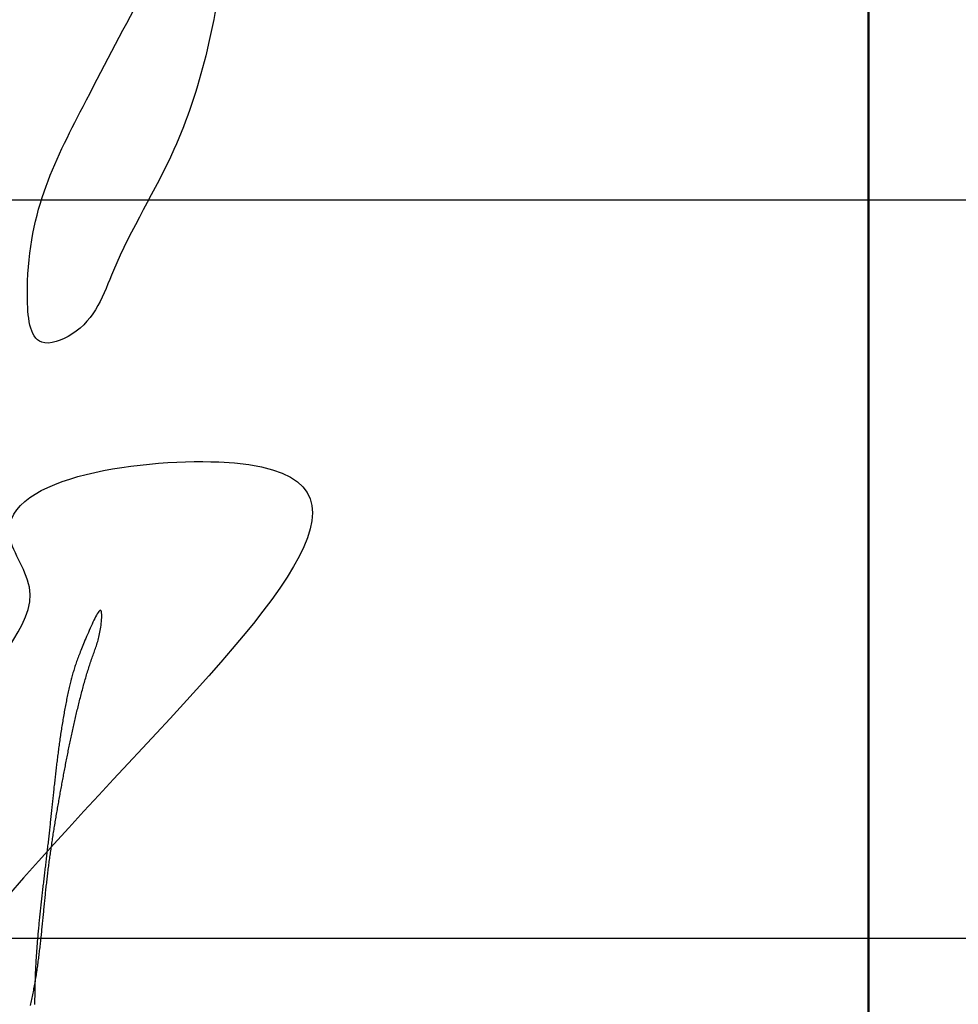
# Model space of a CAD drawing. Header units: millimetres. Extents: x 523431 to 527346, y -48565 to -47721.
# Tile 175 of 217: x 525931.55 to 525937.9, y -47993.19 to -47986.52. Entities that reach past the tile are written whole.
import ezdxf

# ---------------------------------------------------------------- set-up
doc = ezdxf.new("R2010")
doc.units = ezdxf.units.MM
doc.layers.add('LIN_Основная сплошная', color=50, linetype='Continuous', lineweight=50)
doc.layers.add('ПОДПИСЬ', color=7, linetype='Continuous')

# ---------------------------------------------------------------- blocks, each defined once
blk = doc.blocks.new('A$C0BD840A7')
at = {"color": 5, "start_tangent": (-0.576065, 0.817404), "end_tangent": (1, 0)}
blk.add_spline([(6.7322, 5.9997), (6.9638, 6.7648), (6.8311, 7.132), (8.2398, 7.6625), (5.225, 1.9005), (6.0172, 0.1088), (10.0616, 1.2755)], degree=3, dxfattribs=at)
blk = doc.blocks.new('Сизякова М.А.')
at = {"color": 0, "linetype": 'ByBlock', "lineweight": -2, "ltscale": 0.5}
blk.add_spline([(16.634, 4.205), (17.025, 4.474), (17.187, 4.447), (16.863, 3.814), (15.906, 2.547), (15.231, 1.428), (15.164, 1.361), (15.137, 1.361), (15.204, 1.55), (16.162, 2.21), (16.404, 2.237), (16.512, 2.008), (16.527, 0.808), (15.859, -1.757), (15.039, -3.395), (14.478, -4.257), (14.069, -4.365), (13.875, -3.74), (14.629, -1.175), (15.427, 0.334), (16.118, 1.412), (17.584, 2.727), (18.922, 3.287), (20.474, 3.115), (21.251, 3.201), (22.761, 4.171), (27.98, 6.09)], degree=3, dxfattribs=at)

msp = doc.modelspace()

# ---------------------------------------------------------------- linework, layer by layer
for p, q in [((525947.2903, -47987.7462), (525882.2903, -47987.7462)), ((525947.2903, -47992.7462), (525882.2903, -47992.7462))]:
    msp.add_line(p, q)
at = {"color": 174}
for p, q in [((525932.0598, -47990.5663), (525932.0538, -47990.5778)), ((525932.0655, -47990.5558), (525932.0598, -47990.5663)), ((525932.0709, -47990.5465), (525932.0655, -47990.5558)), ((525932.0761, -47990.5385), (525932.0709, -47990.5465)), ((525932.0809, -47990.532), (525932.0761, -47990.5385)), ((525932.0852, -47990.5271), (525932.0809, -47990.532)), ((525932.0891, -47990.5241), (525932.0852, -47990.5271)), ((525932.0925, -47990.5231), (525932.0891, -47990.5241)), ((525932.0954, -47990.5242), (525932.0925, -47990.5231)), ((525932.0976, -47990.5276), (525932.0954, -47990.5242)), ((525932.0993, -47990.5333), (525932.0976, -47990.5276)), ((525932.1003, -47990.5411), (525932.0993, -47990.5333)), ((525932.0999, -47990.5857), (525932.1006, -47990.5732)), ((525932.1009, -47990.5505), (525932.1003, -47990.5411)), ((525932.1006, -47990.5732), (525932.1009, -47990.5613)), ((525932.1009, -47990.5613), (525932.1009, -47990.5505)), ((525932.0289, -47990.6308), (525932.0226, -47990.645)), ((525932.0352, -47990.6168), (525932.0289, -47990.6308)), ((525932.0415, -47990.6033), (525932.0352, -47990.6168)), ((525932.0477, -47990.5902), (525932.0415, -47990.6033)), ((525932.0538, -47990.5778), (525932.0477, -47990.5902)), ((525932.0928, -47990.6488), (525932.0946, -47990.6368)), ((525932.0946, -47990.6368), (525932.0962, -47990.6244)), ((525932.0962, -47990.6244), (525932.0977, -47990.6117)), ((525932.0977, -47990.6117), (525932.0989, -47990.5987)), ((525932.0989, -47990.5987), (525932.0999, -47990.5857)), ((525931.9986, -47990.7006), (525931.9931, -47990.7136)), ((525932.0043, -47990.6872), (525931.9986, -47990.7006)), ((525932.0103, -47990.6733), (525932.0043, -47990.6872)), ((525932.0164, -47990.6592), (525932.0103, -47990.6733)), ((525932.0226, -47990.645), (525932.0164, -47990.6592)), ((525932.0791, -47990.7146), (525932.0817, -47990.7043)), ((525932.0817, -47990.7043), (525932.0842, -47990.6937)), ((525932.0842, -47990.6937), (525932.0865, -47990.6829)), ((525932.0865, -47990.6829), (525932.0888, -47990.6718)), ((525932.0888, -47990.6718), (525932.0909, -47990.6605)), ((525932.0909, -47990.6605), (525932.0928, -47990.6488)), ((525931.9684, -47990.7729), (525931.964, -47990.7837)), ((525931.9729, -47990.7617), (525931.9684, -47990.7729)), ((525931.9777, -47990.7503), (525931.9729, -47990.7617)), ((525931.9826, -47990.7384), (525931.9777, -47990.7503)), ((525931.9877, -47990.7262), (525931.9826, -47990.7384)), ((525931.9931, -47990.7136), (525931.9877, -47990.7262)), ((525932.0584, -47990.7819), (525932.0616, -47990.7727)), ((525932.0616, -47990.7727), (525932.0647, -47990.7634)), ((525932.0647, -47990.7634), (525932.0677, -47990.7539)), ((525932.0677, -47990.7539), (525932.0707, -47990.7443)), ((525932.0707, -47990.7443), (525932.0736, -47990.7346)), ((525932.0736, -47990.7346), (525932.0764, -47990.7247)), ((525932.0764, -47990.7247), (525932.0791, -47990.7146)), ((525931.9444, -47990.8337), (525931.9409, -47990.8431)), ((525931.948, -47990.8242), (525931.9444, -47990.8337)), ((525931.9518, -47990.8144), (525931.948, -47990.8242)), ((525931.9557, -47990.8045), (525931.9518, -47990.8144)), ((525931.9598, -47990.7942), (525931.9557, -47990.8045)), ((525931.964, -47990.7837), (525931.9598, -47990.7942)), ((525932.0357, -47990.8455), (525932.0389, -47990.8364)), ((525932.0389, -47990.8364), (525932.0422, -47990.8274)), ((525932.0422, -47990.8274), (525932.0455, -47990.8183)), ((525932.0455, -47990.8183), (525932.0488, -47990.8092)), ((525932.0488, -47990.8092), (525932.052, -47990.8002)), ((525932.052, -47990.8002), (525932.0552, -47990.7911)), ((525932.0552, -47990.7911), (525932.0584, -47990.7819)), ((525931.9194, -47990.9045), (525931.9167, -47990.9129)), ((525931.9222, -47990.896), (525931.9194, -47990.9045)), ((525931.925, -47990.8874), (525931.9222, -47990.896)), ((525931.928, -47990.8788), (525931.925, -47990.8874)), ((525931.9311, -47990.8701), (525931.928, -47990.8788)), ((525931.9342, -47990.8612), (525931.9311, -47990.8701)), ((525931.9375, -47990.8522), (525931.9342, -47990.8612)), ((525931.9409, -47990.8431), (525931.9375, -47990.8522)), ((525932.0134, -47990.9115), (525932.0165, -47990.9018)), ((525932.0165, -47990.9018), (525932.0196, -47990.8923)), ((525932.0196, -47990.8923), (525932.0228, -47990.8828)), ((525932.0228, -47990.8828), (525932.026, -47990.8733)), ((525932.026, -47990.8733), (525932.0292, -47990.864)), ((525932.0292, -47990.864), (525932.0324, -47990.8547)), ((525932.0324, -47990.8547), (525932.0357, -47990.8455)), ((525931.8992, -47990.9726), (525931.8969, -47990.9814)), ((525931.9016, -47990.9638), (525931.8992, -47990.9726)), ((525931.904, -47990.9552), (525931.9016, -47990.9638)), ((525931.9064, -47990.9467), (525931.904, -47990.9552)), ((525931.9089, -47990.9382), (525931.9064, -47990.9467)), ((525931.9115, -47990.9298), (525931.9089, -47990.9382)), ((525931.914, -47990.9214), (525931.9115, -47990.9298)), ((525931.9167, -47990.9129), (525931.914, -47990.9214)), ((525931.9923, -47990.9806), (525931.9953, -47990.9706)), ((525931.9953, -47990.9706), (525931.9982, -47990.9606)), ((525931.9982, -47990.9606), (525932.0012, -47990.9507)), ((525932.0012, -47990.9507), (525932.0042, -47990.9408)), ((525932.0042, -47990.9408), (525932.0072, -47990.9309)), ((525932.0072, -47990.9309), (525932.0103, -47990.9212)), ((525932.0103, -47990.9212), (525932.0134, -47990.9115)), ((525931.8831, -47991.0366), (525931.8808, -47991.0462)), ((525931.8853, -47991.0272), (525931.8831, -47991.0366)), ((525931.8876, -47991.0178), (525931.8853, -47991.0272)), ((525931.8899, -47991.0085), (525931.8876, -47991.0178)), ((525931.8922, -47990.9994), (525931.8899, -47991.0085)), ((525931.8945, -47990.9903), (525931.8922, -47990.9994)), ((525931.8969, -47990.9814), (525931.8945, -47990.9903)), ((525931.9752, -47991.0417), (525931.978, -47991.0315)), ((525931.978, -47991.0315), (525931.9808, -47991.0212)), ((525931.9808, -47991.0212), (525931.9837, -47991.011)), ((525931.9837, -47991.011), (525931.9865, -47991.0009)), ((525931.9865, -47991.0009), (525931.9894, -47990.9907)), ((525931.9894, -47990.9907), (525931.9923, -47990.9806)), ((525931.8678, -47991.1055), (525931.8657, -47991.1157)), ((525931.87, -47991.0954), (525931.8678, -47991.1055)), ((525931.8721, -47991.0854), (525931.87, -47991.0954)), ((525931.8743, -47991.0755), (525931.8721, -47991.0854)), ((525931.8764, -47991.0656), (525931.8743, -47991.0755)), ((525931.8786, -47991.0559), (525931.8764, -47991.0656)), ((525931.8808, -47991.0462), (525931.8786, -47991.0559)), ((525931.9562, -47991.1142), (525931.9589, -47991.1038)), ((525931.9589, -47991.1038), (525931.9615, -47991.0934)), ((525931.9615, -47991.0934), (525931.9642, -47991.083)), ((525931.9642, -47991.083), (525931.9669, -47991.0727)), ((525931.9669, -47991.0727), (525931.9697, -47991.0623)), ((525931.9697, -47991.0623), (525931.9724, -47991.052)), ((525931.9724, -47991.052), (525931.9752, -47991.0417)), ((525931.8555, -47991.1674), (525931.8535, -47991.1779)), ((525931.8575, -47991.1569), (525931.8555, -47991.1674)), ((525931.8595, -47991.1465), (525931.8575, -47991.1569)), ((525931.8616, -47991.1362), (525931.8595, -47991.1465)), ((525931.8636, -47991.1259), (525931.8616, -47991.1362)), ((525931.8657, -47991.1157), (525931.8636, -47991.1259)), ((525931.9408, -47991.1765), (525931.9433, -47991.1661)), ((525931.9433, -47991.1661), (525931.9458, -47991.1557)), ((525931.9458, -47991.1557), (525931.9484, -47991.1453)), ((525931.9484, -47991.1453), (525931.951, -47991.1349)), ((525931.951, -47991.1349), (525931.9536, -47991.1245)), ((525931.9536, -47991.1245), (525931.9562, -47991.1142)), ((525931.8439, -47991.2311), (525931.842, -47991.2418)), ((525931.8458, -47991.2204), (525931.8439, -47991.2311)), ((525931.8477, -47991.2097), (525931.8458, -47991.2204)), ((525931.8496, -47991.1991), (525931.8477, -47991.2097)), ((525931.8516, -47991.1885), (525931.8496, -47991.1991)), ((525931.8535, -47991.1779), (525931.8516, -47991.1885)), ((525931.9236, -47991.2489), (525931.926, -47991.2386)), ((525931.926, -47991.2386), (525931.9284, -47991.2282)), ((525931.9284, -47991.2282), (525931.9308, -47991.2179)), ((525931.9308, -47991.2179), (525931.9333, -47991.2076)), ((525931.9333, -47991.2076), (525931.9358, -47991.1972)), ((525931.9358, -47991.1972), (525931.9382, -47991.1869)), ((525931.9382, -47991.1869), (525931.9408, -47991.1765)), ((525931.8313, -47991.3067), (525931.8296, -47991.3175)), ((525931.833, -47991.2958), (525931.8313, -47991.3067)), ((525931.8348, -47991.285), (525931.833, -47991.2958)), ((525931.8366, -47991.2742), (525931.8348, -47991.285)), ((525931.8384, -47991.2634), (525931.8366, -47991.2742)), ((525931.8402, -47991.2526), (525931.8384, -47991.2634)), ((525931.842, -47991.2418), (525931.8402, -47991.2526)), ((525931.9096, -47991.3106), (525931.9119, -47991.3003)), ((525931.9119, -47991.3003), (525931.9142, -47991.29)), ((525931.9142, -47991.29), (525931.9165, -47991.2798)), ((525931.9165, -47991.2798), (525931.9188, -47991.2695)), ((525931.9188, -47991.2695), (525931.9212, -47991.2592)), ((525931.9212, -47991.2592), (525931.9236, -47991.2489)), ((525931.8213, -47991.3717), (525931.8197, -47991.3825)), ((525931.8229, -47991.3609), (525931.8213, -47991.3717)), ((525931.8245, -47991.35), (525931.8229, -47991.3609)), ((525931.8262, -47991.3392), (525931.8245, -47991.35)), ((525931.8279, -47991.3284), (525931.8262, -47991.3392)), ((525931.8296, -47991.3175), (525931.8279, -47991.3284)), ((525931.8939, -47991.3823), (525931.8961, -47991.3721)), ((525931.8961, -47991.3721), (525931.8983, -47991.3618)), ((525931.8983, -47991.3618), (525931.9005, -47991.3516)), ((525931.9005, -47991.3516), (525931.9028, -47991.3413)), ((525931.9028, -47991.3413), (525931.905, -47991.3311)), ((525931.905, -47991.3311), (525931.9073, -47991.3208)), ((525931.9073, -47991.3208), (525931.9096, -47991.3106)), ((525931.8121, -47991.4361), (525931.8106, -47991.4468)), ((525931.8136, -47991.4254), (525931.8121, -47991.4361)), ((525931.8151, -47991.4147), (525931.8136, -47991.4254)), ((525931.8166, -47991.404), (525931.8151, -47991.4147)), ((525931.8181, -47991.3932), (525931.8166, -47991.404)), ((525931.8197, -47991.3825), (525931.8181, -47991.3932)), ((525931.8811, -47991.4436), (525931.8832, -47991.4334)), ((525931.8832, -47991.4334), (525931.8853, -47991.4232)), ((525931.8853, -47991.4232), (525931.8874, -47991.4129)), ((525931.8874, -47991.4129), (525931.8896, -47991.4027)), ((525931.8896, -47991.4027), (525931.8918, -47991.3925)), ((525931.8918, -47991.3925), (525931.8939, -47991.3823)), ((525931.8036, -47991.4999), (525931.8022, -47991.5104)), ((525931.805, -47991.4893), (525931.8036, -47991.4999)), ((525931.8063, -47991.4787), (525931.805, -47991.4893)), ((525931.8077, -47991.4681), (525931.8063, -47991.4787)), ((525931.8092, -47991.4574), (525931.8077, -47991.4681)), ((525931.8106, -47991.4468), (525931.8092, -47991.4574)), ((525931.8667, -47991.5149), (525931.8687, -47991.5047)), ((525931.8687, -47991.5047), (525931.8707, -47991.4945)), ((525931.8707, -47991.4945), (525931.8728, -47991.4844)), ((525931.8728, -47991.4844), (525931.8748, -47991.4742)), ((525931.8748, -47991.4742), (525931.8769, -47991.464)), ((525931.8769, -47991.464), (525931.879, -47991.4538)), ((525931.879, -47991.4538), (525931.8811, -47991.4436)), ((525931.7944, -47991.5735), (525931.7932, -47991.5839)), ((525931.7957, -47991.563), (525931.7944, -47991.5735)), ((525931.797, -47991.5525), (525931.7957, -47991.563)), ((525931.7983, -47991.542), (525931.797, -47991.5525)), ((525931.7996, -47991.5315), (525931.7983, -47991.542)), ((525931.8009, -47991.521), (525931.7996, -47991.5315)), ((525931.8022, -47991.5104), (525931.8009, -47991.521)), ((525931.8547, -47991.576), (525931.8567, -47991.5659)), ((525931.8567, -47991.5659), (525931.8587, -47991.5557)), ((525931.8587, -47991.5557), (525931.8606, -47991.5455)), ((525931.8606, -47991.5455), (525931.8626, -47991.5353)), ((525931.8626, -47991.5353), (525931.8646, -47991.5251)), ((525931.8646, -47991.5251), (525931.8667, -47991.5149)), ((525931.7871, -47991.636), (525931.7859, -47991.6464)), ((525931.7883, -47991.6256), (525931.7871, -47991.636)), ((525931.7895, -47991.6152), (525931.7883, -47991.6256)), ((525931.7907, -47991.6048), (525931.7895, -47991.6152)), ((525931.7919, -47991.5944), (525931.7907, -47991.6048)), ((525931.7932, -47991.5839), (525931.7919, -47991.5944)), ((525931.8412, -47991.6474), (525931.8431, -47991.6372)), ((525931.8431, -47991.6372), (525931.845, -47991.627)), ((525931.845, -47991.627), (525931.8469, -47991.6168)), ((525931.8469, -47991.6168), (525931.8489, -47991.6066)), ((525931.8489, -47991.6066), (525931.8508, -47991.5964)), ((525931.8508, -47991.5964), (525931.8527, -47991.5862)), ((525931.8527, -47991.5862), (525931.8547, -47991.576)), ((525931.7802, -47991.6982), (525931.7791, -47991.7085)), ((525931.7813, -47991.6878), (525931.7802, -47991.6982)), ((525931.7825, -47991.6775), (525931.7813, -47991.6878)), ((525931.7836, -47991.6671), (525931.7825, -47991.6775)), ((525931.7848, -47991.6568), (525931.7836, -47991.6671)), ((525931.7859, -47991.6464), (525931.7848, -47991.6568)), ((525931.8299, -47991.7086), (525931.8317, -47991.6984)), ((525931.8317, -47991.6984), (525931.8336, -47991.6882)), ((525931.8336, -47991.6882), (525931.8355, -47991.678)), ((525931.8355, -47991.678), (525931.8374, -47991.6678)), ((525931.8374, -47991.6678), (525931.8393, -47991.6576)), ((525931.8393, -47991.6576), (525931.8412, -47991.6474)), ((525931.7724, -47991.7703), (525931.7714, -47991.7805)), ((525931.7735, -47991.76), (525931.7724, -47991.7703)), ((525931.7746, -47991.7497), (525931.7735, -47991.76)), ((525931.7757, -47991.7394), (525931.7746, -47991.7497)), ((525931.7768, -47991.7291), (525931.7757, -47991.7394)), ((525931.7779, -47991.7188), (525931.7768, -47991.7291)), ((525931.7791, -47991.7085), (525931.7779, -47991.7188)), ((525931.8169, -47991.7802), (525931.8188, -47991.7699)), ((525931.8188, -47991.7699), (525931.8206, -47991.7597)), ((525931.8206, -47991.7597), (525931.8224, -47991.7495)), ((525931.8224, -47991.7495), (525931.8243, -47991.7392)), ((525931.8243, -47991.7392), (525931.8261, -47991.729)), ((525931.8261, -47991.729), (525931.828, -47991.7188)), ((525931.828, -47991.7188), (525931.8299, -47991.7086)), ((525931.766, -47991.8318), (525931.7649, -47991.8421)), ((525931.7671, -47991.8216), (525931.766, -47991.8318)), ((525931.7681, -47991.8113), (525931.7671, -47991.8216)), ((525931.7692, -47991.8011), (525931.7681, -47991.8113)), ((525931.7703, -47991.7908), (525931.7692, -47991.8011)), ((525931.7714, -47991.7805), (525931.7703, -47991.7908)), ((525931.8061, -47991.8417), (525931.8078, -47991.8314)), ((525931.8078, -47991.8314), (525931.8097, -47991.8212)), ((525931.8097, -47991.8212), (525931.8115, -47991.8109)), ((525931.8115, -47991.8109), (525931.8133, -47991.8007)), ((525931.8133, -47991.8007), (525931.8151, -47991.7904)), ((525931.8151, -47991.7904), (525931.8169, -47991.7802)), ((525931.7585, -47991.9035), (525931.7574, -47991.9137)), ((525931.7596, -47991.8933), (525931.7585, -47991.9035)), ((525931.7606, -47991.883), (525931.7596, -47991.8933)), ((525931.7617, -47991.8728), (525931.7606, -47991.883)), ((525931.7628, -47991.8625), (525931.7617, -47991.8728)), ((525931.7638, -47991.8523), (525931.7628, -47991.8625)), ((525931.7649, -47991.8421), (525931.7638, -47991.8523)), ((525931.7937, -47991.9137), (525931.7954, -47991.9034)), ((525931.7954, -47991.9034), (525931.7972, -47991.8931)), ((525931.7972, -47991.8931), (525931.7989, -47991.8828)), ((525931.7989, -47991.8828), (525931.8007, -47991.8726)), ((525931.8007, -47991.8726), (525931.8025, -47991.8623)), ((525931.8025, -47991.8623), (525931.8043, -47991.852)), ((525931.8043, -47991.852), (525931.8061, -47991.8417)), ((525931.7521, -47991.9649), (525931.751, -47991.9751)), ((525931.7531, -47991.9546), (525931.7521, -47991.9649)), ((525931.7542, -47991.9444), (525931.7531, -47991.9546)), ((525931.7553, -47991.9342), (525931.7542, -47991.9444)), ((525931.7564, -47991.9239), (525931.7553, -47991.9342)), ((525931.7574, -47991.9137), (525931.7564, -47991.9239)), ((525931.7834, -47991.9756), (525931.7851, -47991.9652)), ((525931.7851, -47991.9652), (525931.7868, -47991.9549)), ((525931.7868, -47991.9549), (525931.7885, -47991.9446)), ((525931.7885, -47991.9446), (525931.7902, -47991.9343)), ((525931.7902, -47991.9343), (525931.7919, -47991.924)), ((525931.7919, -47991.924), (525931.7937, -47991.9137)), ((525931.7443, -47992.0366), (525931.7432, -47992.0469)), ((525931.7454, -47992.0263), (525931.7443, -47992.0366)), ((525931.7465, -47992.0161), (525931.7454, -47992.0263)), ((525931.7477, -47992.0058), (525931.7465, -47992.0161)), ((525931.7488, -47991.9956), (525931.7477, -47992.0058)), ((525931.7499, -47991.9854), (525931.7488, -47991.9956)), ((525931.751, -47991.9751), (525931.7499, -47991.9854)), ((525931.7718, -47992.0479), (525931.7734, -47992.0375)), ((525931.7734, -47992.0375), (525931.7751, -47992.0272)), ((525931.7751, -47992.0272), (525931.7767, -47992.0169)), ((525931.7767, -47992.0169), (525931.7784, -47992.0065)), ((525931.7784, -47992.0065), (525931.78, -47991.9962)), ((525931.78, -47991.9962), (525931.7817, -47991.9859)), ((525931.7817, -47991.9859), (525931.7834, -47991.9756)), ((525931.7374, -47992.0982), (525931.7362, -47992.1085)), ((525931.7385, -47992.088), (525931.7374, -47992.0982)), ((525931.7397, -47992.0777), (525931.7385, -47992.088)), ((525931.7409, -47992.0674), (525931.7397, -47992.0777)), ((525931.742, -47992.0571), (525931.7409, -47992.0674)), ((525931.7432, -47992.0469), (525931.742, -47992.0571)), ((525931.7623, -47992.11), (525931.7639, -47992.0996)), ((525931.7639, -47992.0996), (525931.7654, -47992.0892)), ((525931.7654, -47992.0892), (525931.767, -47992.0789)), ((525931.767, -47992.0789), (525931.7686, -47992.0686)), ((525931.7686, -47992.0686), (525931.7702, -47992.0582)), ((525931.7702, -47992.0582), (525931.7718, -47992.0479)), ((525931.729, -47992.1704), (525931.7278, -47992.1807)), ((525931.7302, -47992.16), (525931.729, -47992.1704)), ((525931.7314, -47992.1497), (525931.7302, -47992.16)), ((525931.7326, -47992.1394), (525931.7314, -47992.1497)), ((525931.7338, -47992.1291), (525931.7326, -47992.1394)), ((525931.735, -47992.1188), (525931.7338, -47992.1291)), ((525931.7362, -47992.1085), (525931.735, -47992.1188)), ((525931.7519, -47992.1825), (525931.7533, -47992.1721)), ((525931.7533, -47992.1721), (525931.7548, -47992.1618)), ((525931.7548, -47992.1618), (525931.7563, -47992.1514)), ((525931.7563, -47992.1514), (525931.7578, -47992.141)), ((525931.7578, -47992.141), (525931.7593, -47992.1307)), ((525931.7593, -47992.1307), (525931.7608, -47992.1203)), ((525931.7608, -47992.1203), (525931.7623, -47992.11)), ((525931.7217, -47992.2323), (525931.7205, -47992.2427)), ((525931.7229, -47992.222), (525931.7217, -47992.2323)), ((525931.7241, -47992.2117), (525931.7229, -47992.222)), ((525931.7254, -47992.2013), (525931.7241, -47992.2117)), ((525931.7266, -47992.191), (525931.7254, -47992.2013)), ((525931.7278, -47992.1807), (525931.7266, -47992.191)), ((525931.7434, -47992.2448), (525931.7448, -47992.2344)), ((525931.7448, -47992.2344), (525931.7462, -47992.224)), ((525931.7462, -47992.224), (525931.7476, -47992.2136)), ((525931.7476, -47992.2136), (525931.749, -47992.2033)), ((525931.749, -47992.2033), (525931.7504, -47992.1929)), ((525931.7504, -47992.1929), (525931.7519, -47992.1825)), ((525931.7131, -47992.3048), (525931.7119, -47992.3152)), ((525931.7143, -47992.2944), (525931.7131, -47992.3048)), ((525931.7156, -47992.2841), (525931.7143, -47992.2944)), ((525931.7168, -47992.2737), (525931.7156, -47992.2841)), ((525931.718, -47992.2634), (525931.7168, -47992.2737)), ((525931.7193, -47992.253), (525931.718, -47992.2634)), ((525931.7205, -47992.2427), (525931.7193, -47992.253)), ((525931.7343, -47992.3175), (525931.7355, -47992.3071)), ((525931.7355, -47992.3071), (525931.7368, -47992.2967)), ((525931.7368, -47992.2967), (525931.7381, -47992.2863)), ((525931.7381, -47992.2863), (525931.7394, -47992.2759)), ((525931.7394, -47992.2759), (525931.7407, -47992.2655)), ((525931.7407, -47992.2655), (525931.7421, -47992.2552)), ((525931.7421, -47992.2552), (525931.7434, -47992.2448)), ((525931.7058, -47992.3671), (525931.7046, -47992.3774)), ((525931.707, -47992.3567), (525931.7058, -47992.3671)), ((525931.7082, -47992.3463), (525931.707, -47992.3567)), ((525931.7094, -47992.3359), (525931.7082, -47992.3463)), ((525931.7107, -47992.3256), (525931.7094, -47992.3359)), ((525931.7119, -47992.3152), (525931.7107, -47992.3256)), ((525931.7271, -47992.3799), (525931.7283, -47992.3695)), ((525931.7283, -47992.3695), (525931.7294, -47992.3591)), ((525931.7294, -47992.3591), (525931.7306, -47992.3487)), ((525931.7306, -47992.3487), (525931.7318, -47992.3383)), ((525931.7318, -47992.3383), (525931.7331, -47992.3279)), ((525931.7331, -47992.3279), (525931.7343, -47992.3175)), ((525931.6974, -47992.4398), (525931.6962, -47992.4502)), ((525931.6986, -47992.4294), (525931.6974, -47992.4398)), ((525931.6998, -47992.419), (525931.6986, -47992.4294)), ((525931.701, -47992.4086), (525931.6998, -47992.419)), ((525931.7022, -47992.3982), (525931.701, -47992.4086)), ((525931.7034, -47992.3878), (525931.7022, -47992.3982)), ((525931.7046, -47992.3774), (525931.7034, -47992.3878)), ((525931.7204, -47992.4422), (525931.7215, -47992.4318)), ((525931.7215, -47992.4318), (525931.7226, -47992.4214)), ((525931.7226, -47992.4214), (525931.7237, -47992.411)), ((525931.7237, -47992.411), (525931.7248, -47992.4006)), ((525931.7248, -47992.4006), (525931.726, -47992.3902)), ((525931.726, -47992.3902), (525931.7271, -47992.3799)), ((525931.6904, -47992.5023), (525931.6892, -47992.5127)), ((525931.6915, -47992.4919), (525931.6904, -47992.5023)), ((525931.6927, -47992.4815), (525931.6915, -47992.4919)), ((525931.6938, -47992.4711), (525931.6927, -47992.4815)), ((525931.695, -47992.4606), (525931.6938, -47992.4711)), ((525931.6962, -47992.4502), (525931.695, -47992.4606)), ((525931.7131, -47992.5151), (525931.7141, -47992.5047)), ((525931.7141, -47992.5047), (525931.7152, -47992.4943)), ((525931.7152, -47992.4943), (525931.7162, -47992.4838)), ((525931.7162, -47992.4838), (525931.7172, -47992.4734)), ((525931.7172, -47992.4734), (525931.7183, -47992.463)), ((525931.7183, -47992.463), (525931.7194, -47992.4526)), ((525931.7194, -47992.4526), (525931.7204, -47992.4422)), ((525931.6836, -47992.5649), (525931.6825, -47992.5753)), ((525931.6847, -47992.5544), (525931.6836, -47992.5649)), ((525931.6858, -47992.544), (525931.6847, -47992.5544)), ((525931.687, -47992.5336), (525931.6858, -47992.544)), ((525931.6881, -47992.5232), (525931.687, -47992.5336)), ((525931.6892, -47992.5127), (525931.6881, -47992.5232)), ((525931.707, -47992.5775), (525931.708, -47992.5671)), ((525931.708, -47992.5671), (525931.709, -47992.5567)), ((525931.709, -47992.5567), (525931.71, -47992.5463)), ((525931.71, -47992.5463), (525931.711, -47992.5359)), ((525931.711, -47992.5359), (525931.7121, -47992.5255)), ((525931.7121, -47992.5255), (525931.7131, -47992.5151)), ((525931.6762, -47992.6379), (525931.6752, -47992.6484)), ((525931.6772, -47992.6275), (525931.6762, -47992.6379)), ((525931.6783, -47992.617), (525931.6772, -47992.6275)), ((525931.6793, -47992.6066), (525931.6783, -47992.617)), ((525931.6804, -47992.5962), (525931.6793, -47992.6066)), ((525931.6814, -47992.5857), (525931.6804, -47992.5962)), ((525931.6825, -47992.5753), (525931.6814, -47992.5857)), ((525931.6998, -47992.6503), (525931.7009, -47992.6399)), ((525931.7009, -47992.6399), (525931.7019, -47992.6295)), ((525931.7019, -47992.6295), (525931.7029, -47992.6191)), ((525931.7029, -47992.6191), (525931.7039, -47992.6087)), ((525931.7039, -47992.6087), (525931.705, -47992.5983)), ((525931.705, -47992.5983), (525931.706, -47992.5879)), ((525931.706, -47992.5879), (525931.707, -47992.5775)), ((525931.6703, -47992.7006), (525931.6693, -47992.7111)), ((525931.6712, -47992.6902), (525931.6703, -47992.7006)), ((525931.6722, -47992.6797), (525931.6712, -47992.6902)), ((525931.6732, -47992.6693), (525931.6722, -47992.6797)), ((525931.6742, -47992.6588), (525931.6732, -47992.6693)), ((525931.6752, -47992.6484), (525931.6742, -47992.6588)), ((525931.6935, -47992.7126), (525931.6946, -47992.7022)), ((525931.6946, -47992.7022), (525931.6957, -47992.6918)), ((525931.6957, -47992.6918), (525931.6967, -47992.6814)), ((525931.6967, -47992.6814), (525931.6978, -47992.671)), ((525931.6978, -47992.671), (525931.6988, -47992.6606)), ((525931.6988, -47992.6606), (525931.6998, -47992.6503)), ((525931.664, -47992.7738), (525931.6632, -47992.7843)), ((525931.6649, -47992.7633), (525931.664, -47992.7738)), ((525931.6658, -47992.7529), (525931.6649, -47992.7633)), ((525931.6666, -47992.7424), (525931.6658, -47992.7529)), ((525931.6675, -47992.732), (525931.6666, -47992.7424)), ((525931.6684, -47992.7215), (525931.6675, -47992.732)), ((525931.6693, -47992.7111), (525931.6684, -47992.7215)), ((525931.6869, -47992.7749), (525931.688, -47992.7646)), ((525931.688, -47992.7646), (525931.6891, -47992.7542)), ((525931.6891, -47992.7542), (525931.6903, -47992.7438)), ((525931.6903, -47992.7438), (525931.6914, -47992.7334)), ((525931.6914, -47992.7334), (525931.6924, -47992.723)), ((525931.6924, -47992.723), (525931.6935, -47992.7126)), ((525931.6593, -47992.8366), (525931.6586, -47992.847)), ((525931.6601, -47992.8261), (525931.6593, -47992.8366)), ((525931.6608, -47992.8157), (525931.6601, -47992.8261)), ((525931.6616, -47992.8052), (525931.6608, -47992.8157)), ((525931.6624, -47992.7947), (525931.6616, -47992.8052)), ((525931.6632, -47992.7843), (525931.6624, -47992.7947)), ((525931.6784, -47992.8476), (525931.6797, -47992.8372)), ((525931.6797, -47992.8372), (525931.6809, -47992.8268)), ((525931.6809, -47992.8268), (525931.6821, -47992.8165)), ((525931.6821, -47992.8165), (525931.6833, -47992.8061)), ((525931.6833, -47992.8061), (525931.6845, -47992.7957)), ((525931.6845, -47992.7957), (525931.6857, -47992.7853)), ((525931.6857, -47992.7853), (525931.6869, -47992.7749)), ((525931.6553, -47992.8994), (525931.6546, -47992.9098)), ((525931.6559, -47992.8889), (525931.6553, -47992.8994)), ((525931.6565, -47992.8784), (525931.6559, -47992.8889)), ((525931.6572, -47992.868), (525931.6565, -47992.8784)), ((525931.6579, -47992.8575), (525931.6572, -47992.868)), ((525931.6586, -47992.847), (525931.6579, -47992.8575)), ((525931.6705, -47992.9098), (525931.6718, -47992.8994)), ((525931.6718, -47992.8994), (525931.6732, -47992.8891)), ((525931.6732, -47992.8891), (525931.6745, -47992.8787)), ((525931.6745, -47992.8787), (525931.6759, -47992.8683)), ((525931.6759, -47992.8683), (525931.6772, -47992.858)), ((525931.6772, -47992.858), (525931.6784, -47992.8476)), ((525931.6515, -47992.9726), (525931.651, -47992.9831)), ((525931.6519, -47992.9622), (525931.6515, -47992.9726)), ((525931.6524, -47992.9517), (525931.6519, -47992.9622)), ((525931.653, -47992.9412), (525931.6524, -47992.9517)), ((525931.6535, -47992.9308), (525931.653, -47992.9412)), ((525931.6541, -47992.9203), (525931.6535, -47992.9308)), ((525931.6546, -47992.9098), (525931.6541, -47992.9203)), ((525931.66, -47992.9823), (525931.6616, -47992.9719)), ((525931.6616, -47992.9719), (525931.6632, -47992.9616)), ((525931.6632, -47992.9616), (525931.6647, -47992.9512)), ((525931.6647, -47992.9512), (525931.6662, -47992.9409)), ((525931.6662, -47992.9409), (525931.6676, -47992.9305)), ((525931.6676, -47992.9305), (525931.669, -47992.9201)), ((525931.669, -47992.9201), (525931.6705, -47992.9098)), ((525931.6491, -47993.0354), (525931.6488, -47993.0459)), ((525931.6494, -47993.0249), (525931.6491, -47993.0354)), ((525931.6498, -47993.0145), (525931.6494, -47993.0249)), ((525931.6502, -47993.004), (525931.6498, -47993.0145)), ((525931.65, -47993.0442), (525931.6517, -47993.0339)), ((525931.6506, -47992.9935), (525931.6502, -47993.004)), ((525931.651, -47992.9831), (525931.6506, -47992.9935)), ((525931.6517, -47993.0339), (525931.6535, -47993.0236)), ((525931.6535, -47993.0236), (525931.6552, -47993.0133)), ((525931.6552, -47993.0133), (525931.6568, -47993.0029)), ((525931.6568, -47993.0029), (525931.6585, -47992.9926)), ((525931.6585, -47992.9926), (525931.66, -47992.9823)), ((525931.6365, -47993.1162), (525931.6385, -47993.1059)), ((525931.6385, -47993.1059), (525931.6405, -47993.0957)), ((525931.6405, -47993.0957), (525931.6425, -47993.0854)), ((525931.6425, -47993.0854), (525931.6444, -47993.0751)), ((525931.6444, -47993.0751), (525931.6463, -47993.0648)), ((525931.6463, -47993.0648), (525931.6482, -47993.0545)), ((525931.6476, -47993.0982), (525931.6475, -47993.1086)), ((525931.6478, -47993.0877), (525931.6476, -47993.0982)), ((525931.648, -47993.0772), (525931.6478, -47993.0877)), ((525931.6482, -47993.0668), (525931.648, -47993.0772)), ((525931.6482, -47993.0545), (525931.65, -47993.0442)), ((525931.6485, -47993.0563), (525931.6482, -47993.0668)), ((525931.6488, -47993.0459), (525931.6485, -47993.0563)), ((525931.6231, -47993.1775), (525931.6255, -47993.1673)), ((525931.6255, -47993.1673), (525931.6278, -47993.1571)), ((525931.6278, -47993.1571), (525931.63, -47993.1469)), ((525931.63, -47993.1469), (525931.6322, -47993.1367)), ((525931.6322, -47993.1367), (525931.6344, -47993.1265)), ((525931.6344, -47993.1265), (525931.6365, -47993.1162)), ((525931.647, -47993.1609), (525931.6469, -47993.1713)), ((525931.6469, -47993.1713), (525931.6469, -47993.1818)), ((525931.6471, -47993.14), (525931.647, -47993.1504)), ((525931.647, -47993.1504), (525931.647, -47993.1609)), ((525931.6472, -47993.1295), (525931.6471, -47993.14)), ((525931.6473, -47993.1191), (525931.6472, -47993.1295)), ((525931.6475, -47993.1086), (525931.6473, -47993.1191)), ((525931.6183, -47993.1979), (525931.6207, -47993.1877)), ((525931.6207, -47993.1877), (525931.6231, -47993.1775)), ((525931.6469, -47993.1818), (525931.6469, -47993.1922))]:
    msp.add_line(p, q, dxfattribs=at)
at = {"layer": 'LIN_Основная сплошная', "color": 7}
msp.add_line((525937.2903, -47957.7462), (525937.2903, -48012.7462), dxfattribs=at)

# ---------------------------------------------------------------- block references
msp.add_blockref('A$C0BD840A7', (525924.6533, -47997.1811))
at = {"layer": 'ПОДПИСЬ', "color": 176, "xscale": 0.5, "yscale": 0.5, "zscale": 0.5}
msp.add_blockref('Сизякова М.А.', (525924.6601, -47986.5253), dxfattribs=at)

doc.saveas('drawing.dxf')
